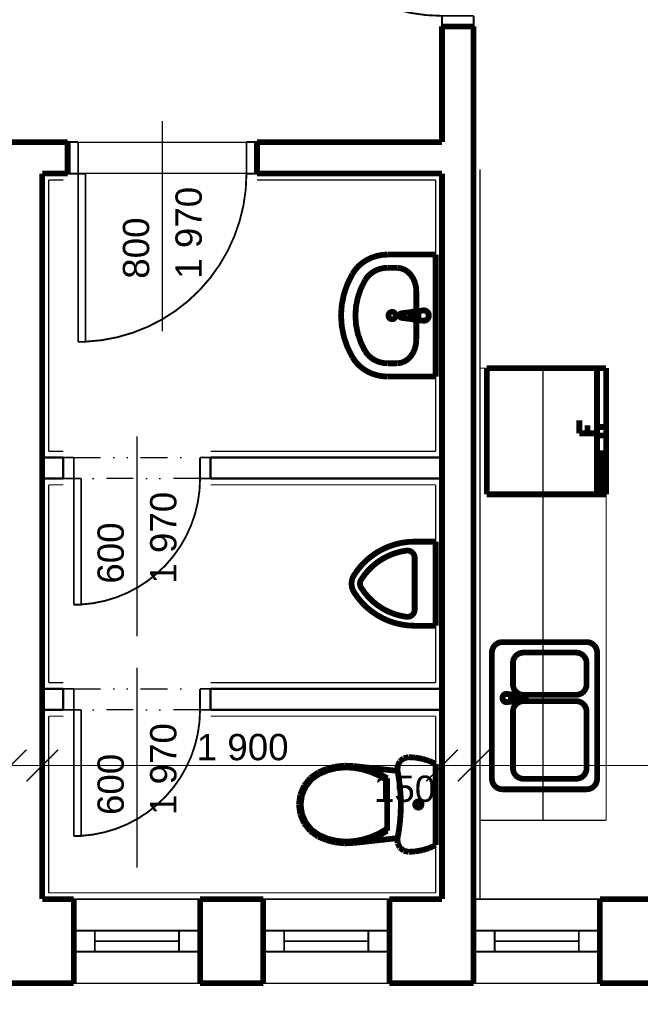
# Model space of a CAD drawing. Extents: x -289843 to 60066, y -44128 to 109843.
# Tile 16 of 61: x -36830 to -33881, y -3668 to 1014. Entities that reach past the tile are written whole.
import ezdxf

# ---------------------------------------------------------------- set-up
doc = ezdxf.new("R2010")
doc.units = 0
doc.header["$MEASUREMENT"] = 0
doc.linetypes.add('DĚLICÍ', pattern=[317.5, 127, -63.5, 0, -63.5, 0, -63.5])
for name, color, linetype in [('EXTERIOR_WALLS', 7, 'Continuous'), ('KÓTY', 7, 'Continuous'), ('múry', 7, 'Continuous'), ('SHUTTERS', 7, 'Continuous')]:
    doc.layers.add(name, color=color, linetype=linetype)
doc.styles.add('GENERATED_STYLE_1', font='arial.ttf')
doc.dimstyles.new('Dimstyle_D87F', dxfattribs={"dimtxt": 125, "dimasz": 142.5, "dimexe": 0.18, "dimexo": 0.3, "dimgap": 0.09, "dimtad": 1, "dimdec": 0, "dimzin": 0, "dimdsep": 46, "dimtxsty": 'GENERATED_STYLE_1', "dimblk": 'ARROWHEAD_6', "dimblk1": 'ARROWHEAD_6', "dimblk2": 'ARROWHEAD_6', "dimcen": 0.09, "dimclrd": 124, "dimclre": 124, "dimclrt": 124, "dimadec": 0, "dimazin": 0, "dimtfac": 1, "dimtdec": 4, "dimtmove": 0, "dimatfit": 0, "dimfxl": 0, "dimtolj": 1, "dimtzin": 0, "dimarcsym": 0})
doc.dimstyles.new('Dimstyle_DAEE', dxfattribs={"dimtxt": 125, "dimasz": 142.5, "dimexe": 0.18, "dimexo": 0, "dimgap": 0.09, "dimtad": 1, "dimdec": 0, "dimzin": 0, "dimdsep": 46, "dimtxsty": 'GENERATED_STYLE_1', "dimblk": 'ARROWHEAD_6', "dimblk1": 'ARROWHEAD_6', "dimblk2": 'ARROWHEAD_6', "dimcen": 0.09, "dimse1": 1, "dimse2": 1, "dimclrd": 124, "dimclre": 124, "dimclrt": 124, "dimadec": 0, "dimazin": 0, "dimtfac": 1, "dimtdec": 4, "dimtmove": 0, "dimatfit": 0, "dimfxl": 0, "dimtolj": 1, "dimtzin": 0, "dimarcsym": 0})

# ---------------------------------------------------------------- blocks, each defined once
blk = doc.blocks.new('Urinal_02_70_1250')
at = {"layer": 'EXTERIOR_WALLS', "color": 0, "linetype": 'ByBlock', "const_width": 27.5}
for points in [[(200.0000000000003, 3.951280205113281e-13), (-200.0000000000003, 5.844585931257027e-13)], [(-200.0000000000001, -100.0000029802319), (-200.0000000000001, -8.325317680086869e-14)], [(200.0000000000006, -100.0000029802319), (200.0000000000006, 3.842412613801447e-13)], [(-122.6785107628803, -100.0000029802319), (122.6785107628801, -100.0000029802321)]]:
    blk.add_lwpolyline(points, dxfattribs=at)
for points in [[(-200.0000000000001, -100.0000029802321, 0.2591260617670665), (-39.62260349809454, -388.6792739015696)], [(-122.6785107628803, -99.9986734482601, 0.4507726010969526), (-157.414596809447, -139.3008723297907)], [(39.6226073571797, -388.679280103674, 0.259126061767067), (200.0000073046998, -100.000002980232)], [(157.4145957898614, -139.3008722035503, 0.4507726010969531), (122.6785107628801, -99.99867447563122)], [(-157.4145957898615, -139.3008722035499, 0.224358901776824), (-18.49053238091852, -354.7170072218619)], [(18.49053570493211, -354.7170125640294, 0.224358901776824), (157.4146020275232, -139.3008730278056)], [(-18.49053570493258, -354.7170125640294, 0.2857141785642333), (18.49053736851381, -354.7170152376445)], [(-39.62260735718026, -388.679280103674, 0.2857141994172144), (39.62260902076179, -388.6792827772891)]]:
    blk.add_lwpolyline(points, format="xyb", dxfattribs=at)
blk = doc.blocks.new('Basin_01_70_1256')
at = {"layer": 'EXTERIOR_WALLS', "color": 0, "linetype": 'ByBlock', "const_width": 27.5}
for points in [[(-289.993695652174, 7.191217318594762e-13), (-289.9936956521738, -229.0909090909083)], [(289.9936956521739, 2.01543327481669e-12), (-289.9936956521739, 6.718110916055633e-13)], [(289.9936956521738, 1.230076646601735e-12), (289.993695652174, -229.0909090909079)], [(-23.90000000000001, -58.99235499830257), (-23.79616414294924, -53.93008923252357)], [(-21.00000000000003, -99.27099209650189), (-23.90000000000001, -58.99235499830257)], [(20.99999999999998, -99.27099209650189), (23.90000000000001, -58.99235499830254)], [(23.90000000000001, -58.99235499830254), (23.81092038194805, -54.00075734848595)], [(-114.8652173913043, -92.28458901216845), (-136.7331460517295, -94.0329005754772), (-157.7607024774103, -99.21064863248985), (-177.1398094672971, -107.6188552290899), (-194.1257388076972, -118.9343977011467), (-208.0657307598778, -132.7224260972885), (-218.4240792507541, -148.4530742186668), (-224.8027187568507, -165.5218220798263), (-226.9565217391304, -183.2727272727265)], [(-114.8652173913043, -92.28458901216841), (-114.8652173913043, -92.3181818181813)], [(114.8652173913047, -92.31818181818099), (-114.865217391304, -92.31818181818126)], [(-13.6, -97.09918775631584), (-13.60000000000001, -82.2285906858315)], [(-13.60000000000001, -82.2285906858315), (13.59999999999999, -82.2285906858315)], [(-13.60000000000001, -82.92318339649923), (13.59999999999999, -82.92318339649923)], [(13.59999999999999, -82.2285906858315), (13.59999999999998, -97.09918775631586)], [(226.9565217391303, -183.2727272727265), (224.8027187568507, -165.5218220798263), (218.4240792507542, -148.4530742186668), (208.0657307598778, -132.7224260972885), (194.1257388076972, -118.9343977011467), (177.1398094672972, -107.6188552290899), (157.7607024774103, -99.21064863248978), (136.7331460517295, -94.03290057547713), (114.8652173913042, -92.28458901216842)], [(-17.72976797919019, -108.7844437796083), (-11.10000000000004, -161.7181818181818)], [(11.09999999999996, -161.7181818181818), (17.72976797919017, -108.7844437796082)], [(-226.9565217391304, -183.2727272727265), (-226.9565217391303, -229.0909090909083)], [(226.9565217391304, -183.2727272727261), (226.9565217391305, -229.0909090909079)], [(-290.0000045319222, -229.0909090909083), (-288.4248907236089, -254.4349285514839), (-283.7278856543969, -279.3230081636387), (-275.9934886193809, -303.3074104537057), (-265.3608417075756, -325.9566551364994), (-252.0212266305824, -346.8632814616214), (-236.214623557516, -365.6511784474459), (-218.2253938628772, -381.9823511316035), (-198.3771644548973, -395.5630011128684)], [(-226.9565262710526, -229.0909090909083), (-225.9484897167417, -245.3104977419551), (-222.9425146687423, -261.2382953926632), (-217.9926787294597, -276.5877603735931), (-211.1880296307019, -291.0827552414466), (-202.6509832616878, -304.4625145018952), (-192.5351214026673, -316.4863357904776), (-181.0224287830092, -326.9379101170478), (-168.3200191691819, -335.6292132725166)], [(168.3200191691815, -335.6292132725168), (181.0224287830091, -326.9379101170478), (192.5351214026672, -316.4863357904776), (202.6509832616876, -304.4625145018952), (211.1880296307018, -291.0827552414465), (217.9926787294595, -276.587760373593), (222.9425146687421, -261.2382953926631), (225.9484897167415, -245.3104977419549), (226.9565262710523, -229.0909090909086)], [(198.3771644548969, -395.5630011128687), (218.225393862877, -381.9823511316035), (236.2146235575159, -365.6511784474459), (252.0212266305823, -346.8632814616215), (265.3608417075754, -325.9566551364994), (275.9934886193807, -303.3074104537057), (283.7278856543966, -279.3230081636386), (288.4248907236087, -254.4349285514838), (290.0000045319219, -229.0909090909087)], [(-168.3200191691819, -335.6292132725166), (-128.5644514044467, -355.601117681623), (-86.82685015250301, -370.0908431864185), (-43.75066951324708, -378.875006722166), (-1.734723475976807e-13, -381.8181858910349), (43.75066951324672, -378.875006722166), (86.82685015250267, -370.0908431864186), (128.5644514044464, -355.6011176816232), (168.3200191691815, -335.6292132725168)], [(-198.3771644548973, -395.5630011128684), (-151.5223883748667, -419.101316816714), (-102.3316442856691, -436.1784931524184), (-51.56328879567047, -446.5312572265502), (-2.081668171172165e-14, -450.0000040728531), (51.56328879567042, -446.5312572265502), (102.331644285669, -436.1784931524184), (151.5223883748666, -419.101316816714), (198.3771644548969, -395.5630011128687)]]:
    blk.add_lwpolyline(points, dxfattribs=at)
for points in [[(23.38387230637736, -66.16094812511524, 1.447269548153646), (-23.3838723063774, -66.16094812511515)], [(23.81163057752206, -54.04055332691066, 0.8697410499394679), (-23.79616414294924, -53.93008923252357)], [(-21.00000000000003, -98.57639938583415, 0.9136119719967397), (20.99999999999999, -98.5763993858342)], [(-21.00000000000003, -99.27099209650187, 0.9136119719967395), (20.99999999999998, -99.2709920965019)], [(-13.60000000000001, -97.09918775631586, 0.9999999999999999), (13.59999999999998, -97.09918775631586)], [(-11.10000000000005, -161.7181818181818, 0.8825662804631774), (11.09999999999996, -161.7181818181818)]]:
    blk.add_lwpolyline(points, format="xyb", dxfattribs=at)
blk.add_lwpolyline([(-17.5, -207.1363636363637, 1), (17.5, -207.1363636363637, 1)], format="xyb", close=True, dxfattribs=at)
blk = doc.blocks.new('Sink_General_70_1254')
at = {"layer": 'EXTERIOR_WALLS', "color": 0, "linetype": 'ByBlock', "const_width": 27.5}
for points in [[(49.99999999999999, 500, 0.414213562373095), (-4.85722573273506e-14, 449.9999999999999)], [(699.9999999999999, 450, 0.414213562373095), (649.9999999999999, 500)], [(452.7070978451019, 422.9257869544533, 1.447269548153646), (415.2929021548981, 422.9257869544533)], [(453.0493044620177, 432.6221027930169, 0.8697410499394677), (414.9630686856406, 432.7104740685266)], [(100, 400, 0.414213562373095), (50.00000000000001, 350)], [(419.0000000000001, 349.9999999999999, 0.414213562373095), (368.9999999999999, 400.0000000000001)], [(417.2, 396.9934259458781, 0.9136119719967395), (450.8000000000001, 396.9934259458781)], [(417.2, 396.4377517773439, 0.9136119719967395), (450.8000000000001, 396.4377517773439)], [(423.1200000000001, 398.1751952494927, 0.9999999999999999), (444.8800000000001, 398.1751952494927)], [(499.0000000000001, 400, 0.414213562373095), (449.0000000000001, 350)], [(649.9999999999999, 349.9999999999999, 0.414213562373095), (600, 399.9999999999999)], [(425.12, 346.48, 0.8825662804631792), (442.88, 346.48)], [(50.00000000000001, 100, 0.414213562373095), (99.99999999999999, 50.00000000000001)], [(369.0000000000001, 50.00000000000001, 0.414213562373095), (419.0000000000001, 100)], [(449.0000000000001, 100, 0.414213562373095), (499.0000000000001, 49.99999999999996)], [(600, 50.00000000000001, 0.414213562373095), (649.9999999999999, 99.99999999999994)], [(0, 50.00000000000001, 0.414213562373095), (50, 0)], [(649.9999999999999, 0, 0.414213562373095), (699.9999999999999, 50.00000000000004)]]:
    blk.add_lwpolyline(points, format="xyb", dxfattribs=at)
for points in [[(649.9999999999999, 500), (50.00000000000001, 500)], [(0, 450), (0, 50.00000000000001)], [(414.88, 428.6606614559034), (414.9630686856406, 432.7104740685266)], [(417.2, 396.4377517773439), (414.88, 428.6606614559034)], [(423.1200000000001, 398.1751952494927), (423.1200000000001, 410.0716729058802)], [(423.1200000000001, 410.0716729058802), (444.8800000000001, 410.0716729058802)], [(423.1200000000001, 409.5159987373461), (444.8800000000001, 409.5159987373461)], [(444.8800000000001, 410.0716729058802), (444.8800000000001, 398.1751952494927)], [(450.8, 396.4377517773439), (453.1200000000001, 428.6606614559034)], [(453.1200000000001, 428.6606614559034), (453.0487363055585, 432.6539395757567)], [(699.9999999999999, 50.00000000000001), (699.9999999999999, 450)], [(369.0000000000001, 400), (100, 400)], [(419.8161856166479, 388.8269904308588), (425.12, 346.48)], [(442.88, 346.48), (448.1838143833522, 388.8269904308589)], [(600, 400), (499.0000000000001, 400)], [(50.00000000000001, 349.9999999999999), (50.00000000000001, 100)], [(419.0000000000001, 100), (419.0000000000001, 349.9999999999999)], [(449.0000000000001, 349.9999999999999), (449.0000000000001, 100)], [(649.9999999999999, 100), (649.9999999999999, 349.9999999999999)], [(100, 50.00000000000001), (369.0000000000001, 50.00000000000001)], [(499.0000000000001, 50.00000000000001), (600, 50.00000000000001)], [(50.00000000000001, 0), (649.9999999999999, 0)]]:
    blk.add_lwpolyline(points, dxfattribs=at)
at = {"layer": 'EXTERIOR_WALLS', "color": 0, "linetype": 'ByBlock'}
for p in [(100, 50.00000000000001), (499.0000000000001, 50.00000000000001), (50.00000000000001, 0)]:
    blk.add_point(p, dxfattribs=at)
blk = doc.blocks.new('Refrigerator_2D_Vert-Ice_70_1259')
at = {"layer": 'EXTERIOR_WALLS', "color": 0, "linetype": 'ByBlock', "const_width": 27.5}
for points in [[(0, 567.5191915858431), (600.0000191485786, 567.5191915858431)], [(0, 567.5191915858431), (0, 0)], [(600.0000191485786, 0), (600.0000191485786, 567.5191915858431)], [(289.7876454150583, 127.1876354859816), (351.0619242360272, 127.1876354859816)], [(289.7876454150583, 127.1876354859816), (289.7876454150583, 50.52659504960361)], [(289.7876454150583, 88.8571168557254), (327.9138503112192, 88.8571168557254)], [(0, 43.30775736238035), (600.0000191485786, 43.30775736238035)], [(279.9999995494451, 43.30775736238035), (279.9999995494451, 0)], [(320.0000195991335, 43.30775418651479), (320.0000195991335, 0)], [(0, 0), (600.0000191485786, 0)], [(18.81919713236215, 29.88708306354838), (195.8337590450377, 29.88708306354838)], [(18.81919713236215, 12.19607483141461), (18.81919713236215, 29.88708306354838)], [(195.8337590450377, 12.19607483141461), (18.81919713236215, 12.19607483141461)], [(195.8337590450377, 29.88708306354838), (195.8337590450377, 12.19607483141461)]]:
    blk.add_lwpolyline(points, dxfattribs=at)
blk = doc.blocks.new('WC_LT_70_1252')
at = {"layer": 'EXTERIOR_WALLS', "color": 0, "linetype": 'ByBlock', "const_width": 27.5}
for points in [[(-193.2072413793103, 649.9999999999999), (-206.9710344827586, 619.2151937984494)], [(193.2093103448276, 649.9999999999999), (-193.2072413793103, 649.9999999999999)], [(206.9731034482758, 619.2151937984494), (193.2093103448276, 649.9999999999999)], [(-206.9710344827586, 619.2151937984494), (-216.9403448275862, 587.0719379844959)], [(216.9424137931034, 587.0719379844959), (206.9731034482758, 619.2151937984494)], [(-222.9775862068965, 554.0126356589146), (-224.9989655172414, 520.4917829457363)], [(-216.9403448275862, 587.0719379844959), (-222.9775862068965, 554.0126356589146)], [(222.9796551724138, 554.0126356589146), (216.9424137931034, 587.0719379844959)], [(225.0010344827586, 520.4917829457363), (222.9796551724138, 554.0126356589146)], [(-224.9989655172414, 520.4917829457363), (-219.7562068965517, 497.8052713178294)], [(219.758275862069, 497.8052713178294), (225.0010344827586, 520.4917829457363)], [(-219.7562068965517, 497.8052713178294), (-205.041724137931, 479.4944186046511)], [(-205.041724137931, 479.4944186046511), (-183.6920689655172, 469.0924031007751)], [(-183.6920689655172, 469.0924031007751), (-159.8265517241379, 468.6046511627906)], [(-159.8260167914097, 468.6047435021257), (-183.1034482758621, 256.9767441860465)], [(159.8273643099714, 468.6052967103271), (120.2230345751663, 475.4414031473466), (80.31694259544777, 480.3366098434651), (40.20925519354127, 483.2786295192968), (0.0006452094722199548, 484.2600775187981), (-40.20796119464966, 483.2784903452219), (-80.31563786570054, 480.336331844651), (-120.2217119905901, 475.4409870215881), (-159.8260167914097, 468.6047435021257)], [(183.1034482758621, 256.9767441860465), (159.8273643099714, 468.605296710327)], [(159.8286206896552, 468.6046511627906), (183.6941379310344, 469.0924031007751)], [(183.6941379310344, 469.0924031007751), (205.0437931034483, 479.4944186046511)], [(205.0437931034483, 479.4944186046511), (219.758275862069, 497.8052713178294)], [(-124.8651724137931, 419.2560465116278), (-146.5220689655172, 381.4048837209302)], [(-115.071724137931, 419.2560465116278), (-137.3813793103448, 381.353488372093)], [(124.8651724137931, 419.2560465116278), (-124.8651724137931, 419.2560465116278)], [(137.3813793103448, 381.354496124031), (115.071724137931, 419.2560465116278)], [(146.5220689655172, 381.4048837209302), (124.8651724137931, 419.2560465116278)], [(-146.5220689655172, 381.4048837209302), (-163.5879310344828, 341.3870542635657)], [(-137.3813793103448, 381.353488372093), (-154.9437931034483, 341.1522480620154)], [(154.9437931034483, 341.1522480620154), (137.3813793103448, 381.354496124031)], [(163.5879310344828, 341.3870542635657), (146.5220689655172, 381.4048837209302)], [(-163.5879310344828, 341.3870542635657), (-175.8351724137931, 299.7275968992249)], [(-154.9437931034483, 341.1522480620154), (-167.5158620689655, 299.2136434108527)], [(167.5158620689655, 299.2136434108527), (154.9437931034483, 341.1522480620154)], [(175.8351724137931, 299.7275968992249), (163.5879310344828, 341.3870542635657)], [(-175.8351724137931, 299.7275968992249), (-183.1034482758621, 256.9767441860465)], [(-167.5158620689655, 299.2136434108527), (-174.9206896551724, 256.1221705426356)], [(174.9206896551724, 256.1221705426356), (167.5158620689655, 299.2136434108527)], [(183.1034482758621, 256.9767441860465), (175.8351724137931, 299.7275968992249)], [(-183.1034482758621, 256.9767441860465), (-184.6613793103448, 214.6803875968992)], [(-174.9206896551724, 256.1221705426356), (-176.4362068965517, 214.9615503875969)], [(176.4362068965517, 214.9615503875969), (174.9206896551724, 256.1221705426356)], [(184.6613793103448, 214.6803875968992), (183.1034482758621, 256.9767441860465)], [(-184.6613793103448, 214.6803875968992), (-180.068275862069, 172.5946511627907)], [(-176.4362068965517, 214.9615503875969), (-171.9662068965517, 174.004496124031)], [(-171.9662068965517, 174.004496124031), (-161.6006896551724, 134.0733333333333)], [(161.6006896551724, 134.0733333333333), (171.9662068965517, 174.004496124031)], [(171.9662068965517, 174.004496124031), (176.4362068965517, 214.9615503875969)], [(180.068275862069, 172.5946511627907), (184.6613793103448, 214.6803875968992)], [(-180.068275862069, 172.5946511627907), (-169.4162068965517, 131.5630232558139)], [(-169.4162068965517, 131.5630232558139), (-152.9213793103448, 92.40883720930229)], [(-161.6006896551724, 134.0733333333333), (-145.5475862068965, 95.97023255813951)], [(145.5475862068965, 95.97023255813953), (161.6006896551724, 134.0733333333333)], [(152.9213793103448, 92.40883720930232), (169.4172413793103, 131.5630232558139)], [(169.4172413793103, 131.5630232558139), (180.068275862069, 172.5946511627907)], [(-152.9213793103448, 92.40883720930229), (-126.2834482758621, 54.4105426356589)], [(-145.5475862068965, 95.97023255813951), (-120.1955172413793, 59.80403100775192)], [(120.1955172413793, 59.80403100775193), (145.5475862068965, 95.97023255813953)], [(126.2834482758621, 54.41054263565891), (152.9213793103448, 92.40883720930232)], [(-126.2834482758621, 54.4105426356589), (-89.97620689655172, 24.97813953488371)], [(-120.1955172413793, 59.80403100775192), (-85.63862068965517, 31.79155038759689)], [(85.63862068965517, 31.7915503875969), (120.1955172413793, 59.80403100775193)], [(89.97620689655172, 24.97813953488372), (126.2834482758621, 54.41054263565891)], [(-89.97620689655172, 24.97813953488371), (-46.77931034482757, 6.365968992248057)], [(-85.63862068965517, 31.79155038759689), (-44.52413793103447, 14.07627906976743)], [(-46.77931034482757, 6.365968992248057), (0, 0)], [(-44.52413793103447, 14.07627906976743), (0, 8.016666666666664)], [(0, 8.016666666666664), (44.52413793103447, 14.07627906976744)], [(0, 0), (46.77931034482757, 6.365968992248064)], [(44.52413793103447, 14.07627906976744), (85.63862068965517, 31.7915503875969)], [(46.77931034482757, 6.365968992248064), (89.97620689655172, 24.97813953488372)]]:
    blk.add_lwpolyline(points, dxfattribs=at)
blk.add_lwpolyline([(-15, 567.3643410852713, 1), (15, 567.3643410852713, 1)], format="xyb", close=True, dxfattribs=at)
blk = doc.blocks.new('*D460')
at = {"layer": 'KÓTY', "color": 124, "linetype": 'Continuous', "transparency": 16777216, "const_width": 6.173611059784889}
for points in [[(-38247.96361465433, -2457.373806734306), (-38397.96361465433, -2607.373806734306)], [(-36797.96361465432, -2457.373806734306), (-36947.96361465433, -2607.373806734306)], [(-38322.96361465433, -2532.373806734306), (-36872.96361465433, -2532.373806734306)]]:
    blk.add_lwpolyline(points, dxfattribs=at)
at = {"layer": 'KÓTY', "color": 124, "transparency": 16777216, "style": 'GENERATED_STYLE_1', "oblique": -2.504478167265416e-06}
for s, p in [('1\xa0450', (-37958.67791744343, -2507.373805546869)), ('150', (-37237.24932899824, -2507.373805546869))]:
    blk.add_text(s, height=125, dxfattribs=at).set_placement(p)
blk = doc.blocks.new('ARROWHEAD_6')
at = {"color": 0, "linetype": 'Continuous'}
for p, q in [((-0.5, -0.5), (0.5, 0.5)), ((0, 0), (-1, 0))]:
    blk.add_line(p, q, dxfattribs=at)
blk = doc.blocks.new('*D461')
at = {"layer": 'KÓTY', "color": 124, "linetype": 'Continuous', "transparency": 16777216, "const_width": 6.173611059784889}
for points in [[(-36797.96361465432, -2457.373806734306), (-36947.96361465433, -2607.373806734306)], [(-36647.96361465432, -2457.373806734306), (-36797.96361465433, -2607.373806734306)], [(-36872.96361465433, -2532.373806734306), (-36722.96361465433, -2532.373806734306)]]:
    blk.add_lwpolyline(points, dxfattribs=at)
blk = doc.blocks.new('*D462')
at = {"layer": 'KÓTY', "color": 124, "linetype": 'Continuous', "transparency": 16777216, "const_width": 6.173611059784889}
for points in [[(-36647.96361465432, -2457.373806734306), (-36797.96361465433, -2607.373806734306)], [(-34747.96361465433, -2457.373806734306), (-34897.96361465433, -2607.373806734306)], [(-36722.96361465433, -2532.373806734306), (-34822.96361465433, -2532.373806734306)]]:
    blk.add_lwpolyline(points, dxfattribs=at)
at = {"layer": 'KÓTY', "color": 124, "transparency": 16777216, "style": 'GENERATED_STYLE_1', "oblique": -2.504478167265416e-06}
for s, p in [('1\xa0900', (-35989.03506370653, -2507.373805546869)), ('150', (-35146.86304417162, -2705.46324206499))]:
    blk.add_text(s, height=125, dxfattribs=at).set_placement(p)
blk = doc.blocks.new('*D463')
at = {"layer": 'KÓTY', "color": 124, "linetype": 'Continuous', "transparency": 16777216, "const_width": 6.173611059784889}
for points in [[(-34747.96361465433, -2457.373806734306), (-34897.96361465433, -2607.373806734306)], [(-34597.96361465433, -2457.373806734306), (-34747.96361465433, -2607.373806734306)], [(-34822.96361465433, -2532.373806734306), (-34672.96361465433, -2532.373806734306)]]:
    blk.add_lwpolyline(points, dxfattribs=at)
blk = doc.blocks.new('*D464')
at = {"layer": 'KÓTY', "color": 124, "linetype": 'Continuous', "transparency": 16777216, "const_width": 6.173611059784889}
for points in [[(-34597.96361465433, -2457.373806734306), (-34747.96361465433, -2607.373806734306)], [(-27547.96361465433, -2457.373806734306), (-27697.96361465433, -2607.373806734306)], [(-34672.96361465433, -2532.373806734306), (-27622.96361465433, -2532.373806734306)]]:
    blk.add_lwpolyline(points, dxfattribs=at)
at = {"layer": 'KÓTY', "color": 124, "transparency": 16777216, "style": 'GENERATED_STYLE_1', "oblique": -2.504478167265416e-06}
blk.add_text('7\xa0050', height=125, dxfattribs=at).set_placement((-31364.03506370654, -2507.373805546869))
blk = doc.blocks.new('*D618')
at = {"layer": 'Defpoints', "color": 0, "linetype": 'Continuous', "lineweight": 0, "transparency": 16777216}
for p in [(-64872.96361465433, -3567.844381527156), (-27222.96361465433, -3567.844381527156), (-27222.96361465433, -7096.615636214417)]:
    blk.add_point(p, dxfattribs=at)
at = {"layer": 'KÓTY', "color": 124, "linetype": 'Continuous', "lineweight": -2, "transparency": 16777216}
for p, q in [((-64872.96361465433, -3568.144381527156), (-64872.96361465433, -7096.795636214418)), ((-27222.96361465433, -3568.144381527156), (-27222.96361465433, -7096.795636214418)), ((-64730.46361465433, -7096.615636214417), (-27365.46361465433, -7096.615636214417))]:
    blk.add_line(p, q, dxfattribs=at)
at = {"layer": 'KÓTY', "color": 124, "linetype": 'Continuous', "lineweight": -2, "transparency": 16777216, "xscale": 142.5, "yscale": 142.5, "zscale": 142.5, "rotation": 180}
blk.add_blockref('ARROWHEAD_6', (-64872.96361465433, -7096.615636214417), dxfattribs=at)
at = {"layer": 'KÓTY', "color": 124, "linetype": 'Continuous', "lineweight": -2, "transparency": 16777216, "xscale": 142.5, "yscale": 142.5, "zscale": 142.5}
blk.add_blockref('ARROWHEAD_6', (-27222.96361465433, -7096.615636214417), dxfattribs=at)
at = {"layer": 'KÓTY', "color": 124, "linetype": 'Continuous', "transparency": 16777216, "insert": (-46047.96361465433, -7032.661379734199), "char_height": 125, "attachment_point": 5, "style": 'GENERATED_STYLE_1'}
blk.add_mtext('\\A1;37650', dxfattribs=at)
blk = doc.blocks.new('D1_Metal_70_587')
at = {"color": 0, "linetype": 'ByBlock', "const_width": 8.819444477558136}
blk.add_lwpolyline([(364.9999999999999, 799.2340082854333, 0.4014527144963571), (-400, 9.796850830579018e-14)], format="xyb", dxfattribs=at)
for points in [[(399.9999999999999, 800), (365, 800)], [(365, 800), (365, -2.143061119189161e-15)], [(400, 0), (399.9999999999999, 800)], [(-450, 0), (-400, 0)], [(-400, 0), (-400, -150)], [(365, -2.143061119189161e-15), (400, 0)], [(450, 0), (400, 0)], [(400, 0), (400, -150)], [(-400, -150), (-450, -150)], [(400, -150), (450, -150)]]:
    blk.add_lwpolyline(points, dxfattribs=at)
blk = doc.blocks.new('Značka_okna-dveří_-_70_1299')
at = {"color": 154, "linetype": 'Continuous', "const_width": 7.000000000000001}
blk.add_lwpolyline([(0, 750), (0, -250)], dxfattribs=at)
at = {"color": 154, "style": 'GENERATED_STYLE_1'}
for tag, p in [('AC_WIDO_B_SIZE', (-187.5, 500)), ('AC_WIDO_A_SIZE', (62.49999999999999, 500))]:
    blk.add_attdef(tag, p, '', height=125, rotation=-90.00000000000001, dxfattribs=at)
blk = doc.blocks.new('D1_Metal_70_585')
at = {"color": 0, "linetype": 'ByBlock', "const_width": 8.819444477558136}
blk.add_lwpolyline([(265, 598.978296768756, 0.39721992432), (-300, 7.347638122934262e-14)], format="xyb", dxfattribs=at)
for points in [[(299.9999999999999, 600), (264.9999999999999, 600)], [(264.9999999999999, 600), (265, -2.143061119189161e-15)], [(300, 0), (299.9999999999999, 600)], [(-349.9999999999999, 0), (-300, 0)], [(-300, 0), (-300, -100)], [(265, -2.143061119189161e-15), (300, 0)], [(349.9999999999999, 0), (300, 0)], [(300, 0), (300, -100)], [(-300, -100), (-349.9999999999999, -100)], [(300, -100), (349.9999999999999, -100)]]:
    blk.add_lwpolyline(points, dxfattribs=at)
blk = doc.blocks.new('Značka_okna-dveří_-_70_1297')
at = {"color": 154, "linetype": 'Continuous', "const_width": 7.000000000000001}
blk.add_lwpolyline([(-1.040915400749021e-13, -850), (1.224606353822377e-14, 100)], dxfattribs=at)
at = {"color": 154, "style": 'GENERATED_STYLE_1'}
for tag, p in [('AC_WIDO_B_SIZE', (187.4999999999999, -600)), ('AC_WIDO_A_SIZE', (-62.50000000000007, -600))]:
    blk.add_attdef(tag, p, '', height=125, rotation=89.99999999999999, dxfattribs=at)
blk = doc.blocks.new('D1_Metal_70_584')
at = {"color": 0, "linetype": 'ByBlock', "const_width": 8.819444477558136}
blk.add_lwpolyline([(364.9999999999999, 799.2340082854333, 0.4014527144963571), (-400, 9.796850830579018e-14)], format="xyb", dxfattribs=at)
for points in [[(399.9999999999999, 800), (365, 800)], [(365, 800), (365, -2.143061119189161e-15)], [(400, 0), (399.9999999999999, 800)], [(-450, 0), (-400, 0)], [(-400, 0), (-400, -150)], [(365, -2.143061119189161e-15), (400, 0)], [(450, 0), (400, 0)], [(400, 0), (400, -150)], [(-400, -150), (-450, -150)], [(400, -150), (450, -150)]]:
    blk.add_lwpolyline(points, dxfattribs=at)
blk = doc.blocks.new('W_Pivot_Hung_70_1021')
at = {"color": 0, "linetype": 'ByBlock', "const_width": 8.819444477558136}
for points in [[(-300, 0), (300, 0)], [(-200, 0), (-200, -100)], [(200, 0), (200, -100)], [(-200, -50), (200, -50)], [(-200, -50), (200, -50)], [(-300, -100), (300, -100)]]:
    blk.add_lwpolyline(points, dxfattribs=at)
blk = doc.blocks.new('W_Pivot_Hung_70_1022')
at = {"color": 0, "linetype": 'ByBlock', "const_width": 8.819444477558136}
for points in [[(-300, 0), (300, 0)], [(-200, 0), (-200, -100)], [(200, 0), (200, -100)], [(-200, -50), (200, -50)], [(-200, -50), (200, -50)], [(-300, -100), (300, -100)]]:
    blk.add_lwpolyline(points, dxfattribs=at)
blk = doc.blocks.new('W_Pivot_Hung_70_1023')
at = {"color": 0, "linetype": 'ByBlock', "const_width": 8.819444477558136}
for points in [[(-300, 0), (300, 0)], [(-200, 0), (-200, -100)], [(200, 0), (200, -100)], [(-200, -50), (200, -50)], [(-200, -50), (200, -50)], [(-300, -100), (300, -100)]]:
    blk.add_lwpolyline(points, dxfattribs=at)
blk = doc.blocks.new('DIM_2022', base_point=(-64472.96361465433, -2532.373806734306))
at = {"layer": 'KÓTY', "color": 124, "linetype": 'Continuous'}
for p1, p2, picture, middle in [((-34672.96361465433, 2132.155618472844), (-27622.96361465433, 4707.155618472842), '*D464', (-31315.82077799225, -2444.873805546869)), ((-36722.96361465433, -3167.844381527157), (-34822.96361465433, 2132.155618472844), '*D462', (-35940.82077799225, -2444.873805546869)), ((-38322.96361465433, 832.1556184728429), (-36872.96361465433, -3567.844381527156), '*D460', (-37910.46363172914, -2444.873805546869)), ((-36872.96361465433, -3567.844381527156), (-36722.96361465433, -3167.844381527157), '*D461', (-37189.03504328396, -2444.873805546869))]:
    dim = blk.add_linear_dim(base=(-64472.96361465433, -2532.373806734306), p1=p1, p2=p2, dimstyle='Dimstyle_DAEE', dxfattribs=at)
    dim.commit()
    dim.dimension.update_dxf_attribs({"geometry": picture, "text_midpoint": middle})
dim = blk.add_aligned_dim(p1=(-34822.96361465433, 2132.155618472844), p2=(-34672.96361465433, 2132.155618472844), distance=-4664.52942520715, dimstyle='Dimstyle_DAEE', dxfattribs=at)
dim.commit()
dim.dimension.update_dxf_attribs({"geometry": '*D463', "text_midpoint": (-35098.64875845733, -2642.96324206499)})

msp = doc.modelspace()

# ---------------------------------------------------------------- linework, layer by layer
at = {"color": 154, "linetype": 'Continuous', "lineweight": 0, "const_width": 7.000000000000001}
for points in [[(-35972.96361465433, -3167.844381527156), (-36572.96361465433, -3167.844381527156)], [(-35072.96361465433, -3167.844381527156), (-35672.96361465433, -3167.844381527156)], [(-34072.96361465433, -3167.844381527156), (-34672.96361465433, -3167.844381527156)], [(-36572.96361465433, -3567.844381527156), (-35972.96361465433, -3567.844381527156)], [(-35672.96361465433, -3567.844381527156), (-35072.96361465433, -3567.844381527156)], [(-34672.96361465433, -3567.844381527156), (-34072.96361465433, -3567.844381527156)]]:
    msp.add_lwpolyline(points, dxfattribs=at)
at = {"layer": 'múry', "color": 7, "linetype": 'Continuous'}
for p, q in [((-36552.33395938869, 432.1556184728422), (-35752.33395938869, 432.1556184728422)), ((-35752.33395938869, 282.1556184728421), (-36552.33395938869, 282.1556184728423))]:
    msp.add_line(p, q, dxfattribs=at)
at = {"layer": 'múry', "color": 7, "linetype": 'DĚLICÍ'}
for p, q in [((-36572.96361465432, -1067.844381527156), (-35972.96361465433, -1067.844381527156)), ((-35972.96361465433, -1167.844381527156), (-36572.96361465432, -1167.844381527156)), ((-36572.96361465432, -2167.844381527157), (-35972.96361465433, -2167.844381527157)), ((-35972.96361465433, -2267.844381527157), (-36572.96361465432, -2267.844381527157))]:
    msp.add_line(p, q, dxfattribs=at)
at = {"layer": 'múry', "color": 7, "linetype": 'Continuous', "lineweight": 0}
for points, const_width in [([(-34822.96361465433, 982.1556184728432), (-34672.96361465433, 982.1556184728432)], 27.5), ([(-34822.96361465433, 982.155618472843), (-34822.96361465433, 432.1556184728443)], 27.5), ([(-34672.96361465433, 432.1556184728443), (-34672.96361465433, 982.1556184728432)], 27.5), ([(-36602.33395938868, 432.1556184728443), (-37022.96361465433, 432.1556184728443)], 27.5), ([(-36602.33395938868, 282.1556184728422), (-36602.33395938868, 432.1556184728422)], 27.5), ([(-35702.33395938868, 282.1556184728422), (-35702.33395938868, 432.1556184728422)], 27.5), ([(-34822.96361465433, 432.1556184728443), (-35702.33395938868, 432.1556184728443)], 27.5), ([(-34672.96361465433, -3167.844381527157), (-34672.96361465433, 432.1556184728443)], 27.5), ([(-36722.96361465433, 282.1556184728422), (-36602.33395938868, 282.1556184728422)], 27.5), ([(-36722.96361465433, -3167.844381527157), (-36722.96361465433, 282.1556184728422)], 27.5), ([(-35702.33395938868, 282.1556184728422), (-34822.96361465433, 282.1556184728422)], 27.5), ([(-34822.96361465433, 282.1556184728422), (-34822.96361465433, -3167.844381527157)], 27.5), ([(-36622.96361465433, -1067.844381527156), (-36722.96361465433, -1067.844381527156)], 11), ([(-36722.96361465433, -1067.844381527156), (-36722.96361465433, -1167.844381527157)], 11), ([(-36622.96361465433, -1067.844381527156), (-36622.96361465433, -1167.844381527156)], 11), ([(-35922.96361465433, -1067.844381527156), (-35922.96361465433, -1167.844381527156)], 11), ([(-34822.96361465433, -1067.844381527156), (-35922.96361465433, -1067.844381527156)], 11), ([(-34822.96361465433, -1167.844381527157), (-34822.96361465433, -1067.844381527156)], 11), ([(-36722.96361465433, -1167.844381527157), (-36622.96361465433, -1167.844381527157)], 11), ([(-35922.96361465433, -1167.844381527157), (-34822.96361465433, -1167.844381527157)], 11), ([(-36622.96361465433, -2167.844381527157), (-36722.96361465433, -2167.844381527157)], 11), ([(-36722.96361465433, -2167.844381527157), (-36722.96361465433, -2267.844381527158)], 11), ([(-36622.96361465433, -2167.844381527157), (-36622.96361465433, -2267.844381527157)], 11), ([(-35922.96361465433, -2167.844381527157), (-35922.96361465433, -2267.844381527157)], 11), ([(-34822.96361465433, -2167.844381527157), (-35922.96361465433, -2167.844381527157)], 11), ([(-34822.96361465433, -2267.844381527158), (-34822.96361465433, -2167.844381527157)], 11), ([(-36722.96361465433, -2267.844381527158), (-36622.96361465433, -2267.844381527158)], 11), ([(-35922.96361465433, -2267.844381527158), (-34822.96361465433, -2267.844381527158)], 11), ([(-36572.96361465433, -3167.844381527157), (-36722.96361465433, -3167.844381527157)], 27.5), ([(-36572.96361465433, -3567.844381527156), (-36572.96361465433, -3167.844381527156)], 27.5), ([(-35972.96361465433, -3567.844381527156), (-35972.96361465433, -3167.844381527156)], 27.5), ([(-35672.96361465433, -3167.844381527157), (-35972.96361465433, -3167.844381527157)], 27.5), ([(-35672.96361465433, -3567.844381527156), (-35672.96361465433, -3167.844381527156)], 27.5), ([(-35072.96361465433, -3567.844381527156), (-35072.96361465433, -3167.844381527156)], 27.5), ([(-34822.96361465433, -3167.844381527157), (-35072.96361465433, -3167.844381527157)], 27.5), ([(-34672.96361465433, -3567.844381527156), (-34672.96361465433, -3167.844381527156)], 27.5), ([(-34072.96361465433, -3567.844381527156), (-34072.96361465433, -3167.844381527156)], 27.5), ([(-33772.96361465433, -3167.844381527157), (-34072.96361465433, -3167.844381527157)], 27.5), ([(-36872.96361465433, -3567.844381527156), (-36572.96361465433, -3567.844381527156)], 27.5), ([(-35972.96361465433, -3567.844381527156), (-35672.96361465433, -3567.844381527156)], 27.5), ([(-35072.96361465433, -3567.844381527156), (-34672.96361465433, -3567.844381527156)], 27.5), ([(-34072.96361465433, -3567.844381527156), (-33772.96361465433, -3567.844381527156)], 27.5)]:
    msp.add_lwpolyline(points, dxfattribs=dict(at, const_width=const_width))
at = {"layer": 'SHUTTERS', "color": 7, "linetype": 'Continuous', "const_width": 6}
for points in [[(-34642.96361465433, -3167.844381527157), (-34642.96361465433, 302.1556184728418)], [(-36622.96361465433, 252.1556184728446), (-36692.96361465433, 252.1556184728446)], [(-36692.96361465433, -1037.844381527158), (-36692.96361465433, 252.1556184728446)], [(-34852.96361465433, 252.1556184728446), (-35702.33395938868, 252.1556184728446)], [(-34852.96361465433, -1037.844381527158), (-34852.96361465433, 252.1556184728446)], [(-34042.96361465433, -642.8443815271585), (-34642.96361465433, -642.8443815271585)], [(-34042.96361465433, -2792.844381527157), (-34042.96361465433, -642.8443815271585)], [(-36622.96361465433, -1037.844381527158), (-36692.96361465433, -1037.844381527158)], [(-34852.96361465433, -1037.844381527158), (-35922.96361465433, -1037.844381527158)], [(-36622.96361465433, -1197.844381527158), (-36692.96361465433, -1197.844381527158)], [(-36692.96361465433, -2137.844381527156), (-36692.96361465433, -1197.844381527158)], [(-34852.96361465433, -1197.844381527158), (-35922.96361465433, -1197.844381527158)], [(-34852.96361465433, -2137.844381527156), (-34852.96361465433, -1197.844381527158)], [(-36622.96361465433, -2137.844381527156), (-36692.96361465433, -2137.844381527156)], [(-34852.96361465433, -2137.844381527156), (-35922.96361465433, -2137.844381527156)], [(-36692.96361465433, -2297.844381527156), (-36692.96361465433, -3137.844381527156)], [(-36622.96361465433, -2297.844381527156), (-36692.96361465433, -2297.844381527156)], [(-34852.96361465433, -2297.844381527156), (-35922.96361465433, -2297.844381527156)], [(-34852.96361465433, -3137.844381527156), (-34852.96361465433, -2297.844381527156)], [(-34042.96361465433, -2792.844381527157), (-34642.96361465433, -2792.844381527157)], [(-36692.96361465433, -3137.844381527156), (-34852.96361465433, -3137.844381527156)]]:
    msp.add_lwpolyline(points, dxfattribs=at)
at = {"layer": 'SHUTTERS', "color": 7, "linetype": 'DĚLICÍ', "const_width": 6}
msp.add_lwpolyline([(-34342.96361465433, -2792.844381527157), (-34342.96361465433, -642.8443815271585)], dxfattribs=at)

# ---------------------------------------------------------------- block references
at = {"layer": 'EXTERIOR_WALLS', "color": 7, "linetype": 'Continuous'}
for name, p, rotation in [('Basin_01_70_1256', (-34852.96361465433, -392.8443815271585), 270), ('Refrigerator_2D_Vert-Ice_70_1259', (-34042.96361465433, -1242.844381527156), 90), ('Urinal_02_70_1250', (-34852.96361465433, -1667.844381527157), 270), ('Sink_General_70_1254', (-34085.93893069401, -2645.456798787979), 90), ('WC_LT_70_1252', (-35502.96361465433, -2717.844381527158), 270)]:
    msp.add_blockref(name, p, dxfattribs=dict(at, rotation=rotation))
at = {"layer": 'KÓTY', "color": 7, "linetype": 'Continuous'}
msp.add_blockref('DIM_2022', (-64472.96361465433, -2532.373806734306), dxfattribs=at)
at = {"layer": 'múry', "color": 7, "linetype": 'Continuous', "lineweight": 0}
for name, p, rotation in [('D1_Metal_70_584', (-34822.96361465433, 1432.155618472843), 90), ('D1_Metal_70_587', (-36152.33395938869, 282.1556184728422), 180), ('D1_Metal_70_585', (-36272.96361465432, -1167.844381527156), 180), ('D1_Metal_70_585', (-36272.96361465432, -2267.844381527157), 180), ('W_Pivot_Hung_70_1023', (-36272.96361465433, -3417.844381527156), 180), ('W_Pivot_Hung_70_1022', (-35372.96361465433, -3417.844381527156), 180), ('W_Pivot_Hung_70_1021', (-34372.96361465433, -3417.844381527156), 180)]:
    msp.add_blockref(name, p, dxfattribs=dict(at, rotation=rotation))
at = {"layer": 'múry', "color": 7, "linetype": 'Continuous', "lineweight": 0, "rotation": 180}
msp.add_blockref('Značka_okna-dveří_-_70_1299', (-36152.33395938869, 282.1556184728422), dxfattribs=at).add_auto_attribs({'AC_WIDO_A_SIZE': '800', 'AC_WIDO_B_SIZE': '1\xa0970'})
at = {"layer": 'múry', "color": 7, "linetype": 'Continuous', "lineweight": 0}
for p in [(-36272.96361465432, -1067.844381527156), (-36272.96361465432, -2167.844381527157)]:
    msp.add_blockref('Značka_okna-dveří_-_70_1297', p, dxfattribs=at).add_auto_attribs({'AC_WIDO_A_SIZE': '600', 'AC_WIDO_B_SIZE': '1\xa0970'})

# ---------------------------------------------------------------- dimensions: what is measured, and where the dimension line sits
at = {"layer": 'KÓTY', "color": 7, "linetype": 'Continuous'}
dim = msp.add_aligned_dim(p1=(-64872.96361465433, -3567.844381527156), p2=(-27222.96361465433, -3567.844381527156), distance=-3528.7712546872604, dimstyle='Dimstyle_D87F', dxfattribs=at)
dim.commit()
dim.dimension.update_dxf_attribs({"geometry": '*D618', "text_midpoint": (-46047.96361465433, -7032.661379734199)})

doc.saveas('drawing.dxf')
